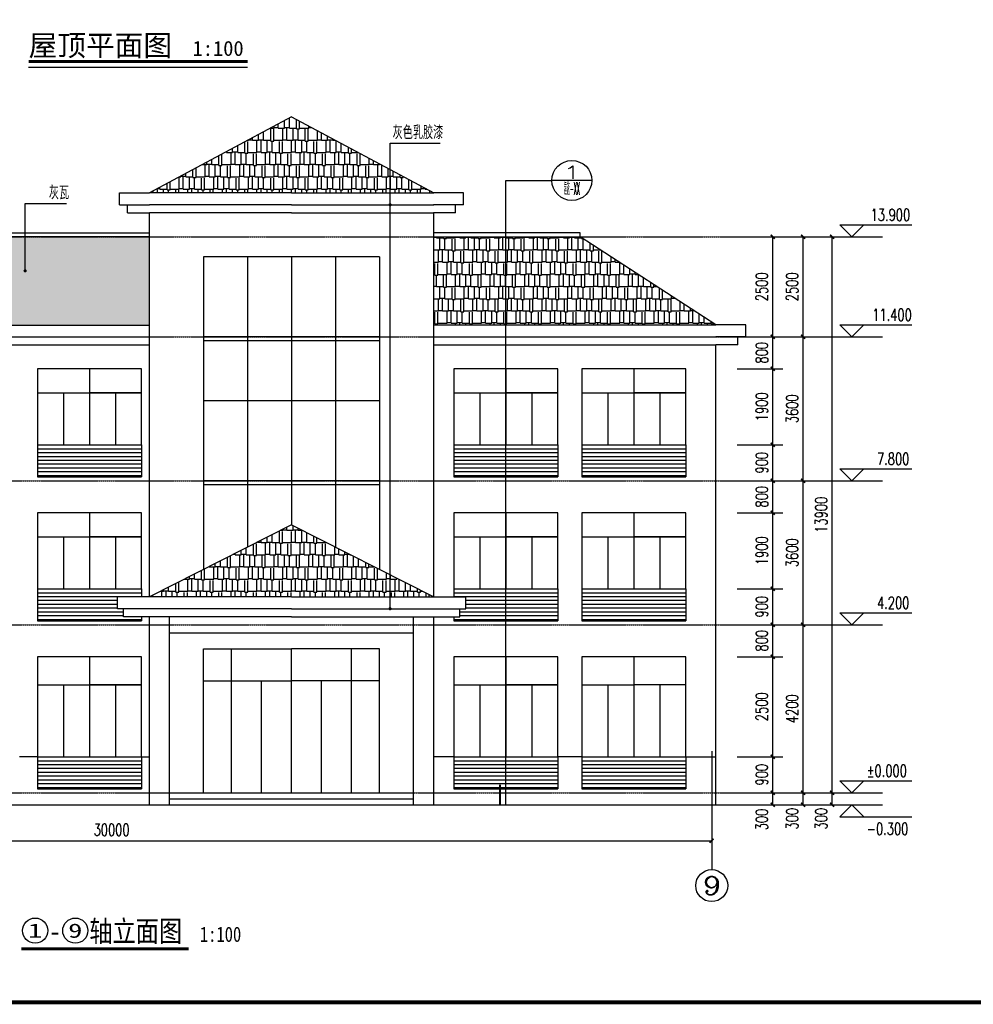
# Model space of a CAD drawing. Header units: inches. Extents: x 224620 to 3435104, y 247406 to 993300.
# Tile 48 of 110: x 288545 to 312381, y 449390 to 474010. Entities that reach past the tile are written whole.
import ezdxf
from ezdxf.enums import TextEntityAlignment as Align

# ---------------------------------------------------------------- set-up
doc = ezdxf.new("R2010")
doc.units = ezdxf.units.IN
doc.header["$MEASUREMENT"] = 0
doc.linetypes.add('CENTER', pattern=[2, 1.25, -0.25, 0.25, -0.25])
for name, color, linetype in [('AXIS', 3, 'Continuous'), ('AXIS_TEXT', 7, 'Continuous'), ('DIM_ELEV', 3, 'Continuous'), ('DIM_IDEN', 3, 'Continuous'), ('DIM_LEAD', 3, 'Continuous'), ('DIM_SYMB', 3, 'Continuous'), ('DOTE', 1, 'CENTER'), ('PUB_DIM', 3, 'Continuous'), ('PUB_TEXT', 7, 'Continuous'), ('PUB_TITLE', 4, 'Continuous'), ('WALL', 2, 'Continuous'), ('WINDOW', 4, 'Continuous'), ('看线', 95, 'Continuous'), ('细线', 135, 'Continuous')]:
    doc.layers.add(name, color=color, linetype=linetype)
doc.styles.add('_TCH_AXIS', font='COMPLEX', dxfattribs={"bigfont": 'GBCBIG'})
doc.styles.add('_TCH_DIM', font='SIMPLEX', dxfattribs={"bigfont": 'GBCBIG'})
doc.styles.add('_TCH_DIM_T3', font='SIMPLEX', dxfattribs={"width": 0.705882, "bigfont": 'GBCBIG'})
doc.styles.add('_TCH_LABEL', font='COMPLEX', dxfattribs={"bigfont": 'GBCBIG'})
doc.styles.add('COMPLEX', font='COMPLEX')
doc.styles.add('宋体', font='txt', dxfattribs={"width": 0.8})
doc.styles.add('黑体', font='simhei.ttf')
doc.dimstyles.new('_TCH_ARCH&&100', dxfattribs={"dimtxt": 297.5, "dimasz": 100, "dimexe": 250, "dimexo": 300, "dimgap": 126.25, "dimtad": 1, "dimdec": 0, "dimzin": 0, "dimdsep": 46, "dimtxsty": '_TCH_DIM_T3', "dimblk": 'ARCHTICK', "dimcen": 0.09, "dimclrt": 7, "dimazin": 2, "dimtfac": 1, "dimtdec": 0, "dimtix": 1, "dimtmove": 2, "dimatfit": 3, "dimfxl": 1, "dimtolj": 1, "dimtzin": 0, "dimarcsym": 0})
pattern_1 = [(0, (-67919.12, -30705.75), (647.7, 304.8), [152.4, -127, 177.8, -76.2, 228.6, -101.6]), (0, (-67766.72, -30693.05), (647.7, 304.8), [127, -482.6, 101.6, -152.4]), (0, (-67461.92, -30724.8), (647.7, 304.8), [76.2, -787.4]), (90, (-67919.12, -30705.75), (-215.9, 304.8), [292.1, -927.1]), (90, (-67766.72, -30705.75), (-215.9, 304.8), [285.75, -933.45]), (90, (-67639.72, -30705.75), (-215.9, 304.8), [266.7, -952.5]), (90, (-67461.92, -30724.8), (-215.9, 304.8), [292.1, -927.1]), (90, (-67385.72, -30724.8), (-215.9, 304.8), [292.1, -927.1]), (90, (-67157.12, -30705.75), (-215.9, 304.8), [279.4, -939.8])]

# ---------------------------------------------------------------- blocks, each defined once
blk = doc.blocks.new('wrtgtg')
at = {"layer": 'PUB_TITLE', "const_width": 100}
blk.add_lwpolyline([(-72796, -4841), (7804, -4841), (7804, 52559), (-72796, 52559)], close=True, dxfattribs=at)
blk = doc.blocks.new('EQRGWEFG')
at = {"layer": 'WALL'}
for p, q in [((217, 21), (967, 21)), ((217, -279), (217, 21)), ((217, -279), (967, -279)), ((417, -479), (417, -279)), ((417, -479), (967, -479))]:
    blk.add_line(p, q, dxfattribs=at)
blk = doc.blocks.new('_ArchTick')
at = {"color": 0, "linetype": 'ByBlock', "const_width": 0.4}
blk.add_lwpolyline([(-0.5, -0.5), (0.5, 0.5)], dxfattribs=at)
blk = doc.blocks.new('*D447')
at = {"layer": 'AXIS', "color": 0, "lineweight": -2}
for p, q in [((275842, 455442), (275842, 453230)), ((305842, 455442), (305842, 453230)), ((275842, 453480), (305842, 453480))]:
    blk.add_line(p, q, dxfattribs=at)
at = {"layer": 'Defpoints', "color": 0}
for p in [(275842, 455742), (305842, 455742), (305842, 453480)]:
    blk.add_point(p, dxfattribs=at)
at = {"layer": 'AXIS', "color": 0, "lineweight": -2, "xscale": 100, "yscale": 100, "zscale": 100, "rotation": 180}
blk.add_blockref('_ArchTick', (275842, 453480), dxfattribs=at)
at = {"layer": 'AXIS', "color": 0, "lineweight": -2, "xscale": 100, "yscale": 100, "zscale": 100}
blk.add_blockref('_ArchTick', (305842, 453480), dxfattribs=at)
at = {"layer": 'AXIS', "color": 7, "insert": (290842, 453755), "char_height": 297.5, "attachment_point": 5, "style": '_TCH_DIM_T3'}
blk.add_mtext('\\A1;30000', dxfattribs=at)
blk = doc.blocks.new('*D459')
at = {"layer": 'Defpoints', "color": 0}
for p in [(306175, 468581), (307368, 468581), (306175, 466081)]:
    blk.add_point(p, dxfattribs=at)
at = {"layer": 'PUB_DIM', "color": 0, "lineweight": -2}
for p, q in [((306475, 468581), (307618, 468581)), ((307368, 466081), (307368, 468581)), ((306475, 466081), (307618, 466081))]:
    blk.add_line(p, q, dxfattribs=at)
at = {"layer": 'PUB_DIM', "color": 0, "lineweight": -2, "xscale": 100, "yscale": 100, "zscale": 100}
for p, rotation in [((307368, 468581), 90), ((307368, 466081), 270)]:
    blk.add_blockref('_ArchTick', p, dxfattribs=dict(at, rotation=rotation))
at = {"layer": 'PUB_DIM', "color": 7, "insert": (307093, 467331), "char_height": 297.5, "attachment_point": 5, "rotation": 90, "style": '_TCH_DIM_T3'}
blk.add_mtext('\\A1;2500', dxfattribs=at)
blk = doc.blocks.new('*D460')
at = {"layer": 'Defpoints', "color": 0}
for p in [(306175, 466081), (307368, 466081), (306175, 465281)]:
    blk.add_point(p, dxfattribs=at)
at = {"layer": 'PUB_DIM', "color": 0, "lineweight": -2}
for p, q in [((306475, 466081), (307618, 466081)), ((307368, 465281), (307368, 466081)), ((306475, 465281), (307618, 465281))]:
    blk.add_line(p, q, dxfattribs=at)
at = {"layer": 'PUB_DIM', "color": 0, "lineweight": -2, "xscale": 100, "yscale": 100, "zscale": 100}
for p, rotation in [((307368, 466081), 90), ((307368, 465281), 270)]:
    blk.add_blockref('_ArchTick', p, dxfattribs=dict(at, rotation=rotation))
at = {"layer": 'PUB_DIM', "color": 7, "insert": (307093, 465681), "char_height": 297.5, "attachment_point": 5, "rotation": 90, "style": '_TCH_DIM_T3'}
blk.add_mtext('\\A1;800', dxfattribs=at)
blk = doc.blocks.new('*D461')
at = {"layer": 'Defpoints', "color": 0}
for p in [(306175, 465281), (307368, 465281), (306175, 463381)]:
    blk.add_point(p, dxfattribs=at)
at = {"layer": 'PUB_DIM', "color": 0, "lineweight": -2}
for p, q in [((306475, 465281), (307618, 465281)), ((307368, 463381), (307368, 465281)), ((306475, 463381), (307618, 463381))]:
    blk.add_line(p, q, dxfattribs=at)
at = {"layer": 'PUB_DIM', "color": 0, "lineweight": -2, "xscale": 100, "yscale": 100, "zscale": 100}
for p, rotation in [((307368, 465281), 90), ((307368, 463381), 270)]:
    blk.add_blockref('_ArchTick', p, dxfattribs=dict(at, rotation=rotation))
at = {"layer": 'PUB_DIM', "color": 7, "insert": (307093, 464331), "char_height": 297.5, "attachment_point": 5, "rotation": 90, "style": '_TCH_DIM_T3'}
blk.add_mtext('\\A1;1900', dxfattribs=at)
blk = doc.blocks.new('*D462')
at = {"layer": 'Defpoints', "color": 0}
for p in [(306175, 463381), (307368, 463381), (306175, 462481)]:
    blk.add_point(p, dxfattribs=at)
at = {"layer": 'PUB_DIM', "color": 0, "lineweight": -2}
for p, q in [((306475, 463381), (307618, 463381)), ((307368, 462481), (307368, 463381)), ((306475, 462481), (307618, 462481))]:
    blk.add_line(p, q, dxfattribs=at)
at = {"layer": 'PUB_DIM', "color": 0, "lineweight": -2, "xscale": 100, "yscale": 100, "zscale": 100}
for p, rotation in [((307368, 463381), 90), ((307368, 462481), 270)]:
    blk.add_blockref('_ArchTick', p, dxfattribs=dict(at, rotation=rotation))
at = {"layer": 'PUB_DIM', "color": 7, "insert": (307093, 462931), "char_height": 297.5, "attachment_point": 5, "rotation": 90, "style": '_TCH_DIM_T3'}
blk.add_mtext('\\A1;900', dxfattribs=at)
blk = doc.blocks.new('*D463')
at = {"layer": 'Defpoints', "color": 0}
for p in [(306175, 462481), (307368, 462481), (306175, 461681)]:
    blk.add_point(p, dxfattribs=at)
at = {"layer": 'PUB_DIM', "color": 0, "lineweight": -2}
for p, q in [((306475, 462481), (307618, 462481)), ((307368, 461681), (307368, 462481)), ((306475, 461681), (307618, 461681))]:
    blk.add_line(p, q, dxfattribs=at)
at = {"layer": 'PUB_DIM', "color": 0, "lineweight": -2, "xscale": 100, "yscale": 100, "zscale": 100}
for p, rotation in [((307368, 462481), 90), ((307368, 461681), 270)]:
    blk.add_blockref('_ArchTick', p, dxfattribs=dict(at, rotation=rotation))
at = {"layer": 'PUB_DIM', "color": 7, "insert": (307093, 462081), "char_height": 297.5, "attachment_point": 5, "rotation": 90, "style": '_TCH_DIM_T3'}
blk.add_mtext('\\A1;800', dxfattribs=at)
blk = doc.blocks.new('*D464')
at = {"layer": 'Defpoints', "color": 0}
for p in [(306175, 461681), (307368, 461681), (306175, 459781)]:
    blk.add_point(p, dxfattribs=at)
at = {"layer": 'PUB_DIM', "color": 0, "lineweight": -2}
for p, q in [((306475, 461681), (307618, 461681)), ((307368, 459781), (307368, 461681)), ((306475, 459781), (307618, 459781))]:
    blk.add_line(p, q, dxfattribs=at)
at = {"layer": 'PUB_DIM', "color": 0, "lineweight": -2, "xscale": 100, "yscale": 100, "zscale": 100}
for p, rotation in [((307368, 461681), 90), ((307368, 459781), 270)]:
    blk.add_blockref('_ArchTick', p, dxfattribs=dict(at, rotation=rotation))
at = {"layer": 'PUB_DIM', "color": 7, "insert": (307093, 460731), "char_height": 297.5, "attachment_point": 5, "rotation": 90, "style": '_TCH_DIM_T3'}
blk.add_mtext('\\A1;1900', dxfattribs=at)
blk = doc.blocks.new('*D465')
at = {"layer": 'Defpoints', "color": 0}
for p in [(306175, 459781), (307368, 459781), (306175, 458881)]:
    blk.add_point(p, dxfattribs=at)
at = {"layer": 'PUB_DIM', "color": 0, "lineweight": -2}
for p, q in [((306475, 459781), (307618, 459781)), ((307368, 458881), (307368, 459781)), ((306475, 458881), (307618, 458881))]:
    blk.add_line(p, q, dxfattribs=at)
at = {"layer": 'PUB_DIM', "color": 0, "lineweight": -2, "xscale": 100, "yscale": 100, "zscale": 100}
for p, rotation in [((307368, 459781), 90), ((307368, 458881), 270)]:
    blk.add_blockref('_ArchTick', p, dxfattribs=dict(at, rotation=rotation))
at = {"layer": 'PUB_DIM', "color": 7, "insert": (307093, 459331), "char_height": 297.5, "attachment_point": 5, "rotation": 90, "style": '_TCH_DIM_T3'}
blk.add_mtext('\\A1;900', dxfattribs=at)
blk = doc.blocks.new('*D466')
at = {"layer": 'Defpoints', "color": 0}
for p in [(306175, 458881), (307368, 458881), (306175, 458081)]:
    blk.add_point(p, dxfattribs=at)
at = {"layer": 'PUB_DIM', "color": 0, "lineweight": -2}
for p, q in [((306475, 458881), (307618, 458881)), ((307368, 458081), (307368, 458881)), ((306475, 458081), (307618, 458081))]:
    blk.add_line(p, q, dxfattribs=at)
at = {"layer": 'PUB_DIM', "color": 0, "lineweight": -2, "xscale": 100, "yscale": 100, "zscale": 100}
for p, rotation in [((307368, 458881), 90), ((307368, 458081), 270)]:
    blk.add_blockref('_ArchTick', p, dxfattribs=dict(at, rotation=rotation))
at = {"layer": 'PUB_DIM', "color": 7, "insert": (307093, 458481), "char_height": 297.5, "attachment_point": 5, "rotation": 90, "style": '_TCH_DIM_T3'}
blk.add_mtext('\\A1;800', dxfattribs=at)
blk = doc.blocks.new('*D467')
at = {"layer": 'Defpoints', "color": 0}
for p in [(306175, 458081), (307368, 458081), (306175, 455581)]:
    blk.add_point(p, dxfattribs=at)
at = {"layer": 'PUB_DIM', "color": 0, "lineweight": -2}
for p, q in [((306475, 458081), (307618, 458081)), ((307368, 455581), (307368, 458081)), ((306475, 455581), (307618, 455581))]:
    blk.add_line(p, q, dxfattribs=at)
at = {"layer": 'PUB_DIM', "color": 0, "lineweight": -2, "xscale": 100, "yscale": 100, "zscale": 100}
for p, rotation in [((307368, 458081), 90), ((307368, 455581), 270)]:
    blk.add_blockref('_ArchTick', p, dxfattribs=dict(at, rotation=rotation))
at = {"layer": 'PUB_DIM', "color": 7, "insert": (307093, 456831), "char_height": 297.5, "attachment_point": 5, "rotation": 90, "style": '_TCH_DIM_T3'}
blk.add_mtext('\\A1;2500', dxfattribs=at)
blk = doc.blocks.new('*D468')
at = {"layer": 'Defpoints', "color": 0}
for p in [(306175, 455581), (307368, 455581), (306175, 454681)]:
    blk.add_point(p, dxfattribs=at)
at = {"layer": 'PUB_DIM', "color": 0, "lineweight": -2}
for p, q in [((306475, 455581), (307618, 455581)), ((307368, 454681), (307368, 455581)), ((306475, 454681), (307618, 454681))]:
    blk.add_line(p, q, dxfattribs=at)
at = {"layer": 'PUB_DIM', "color": 0, "lineweight": -2, "xscale": 100, "yscale": 100, "zscale": 100}
for p, rotation in [((307368, 455581), 90), ((307368, 454681), 270)]:
    blk.add_blockref('_ArchTick', p, dxfattribs=dict(at, rotation=rotation))
at = {"layer": 'PUB_DIM', "color": 7, "insert": (307093, 455131), "char_height": 297.5, "attachment_point": 5, "rotation": 90, "style": '_TCH_DIM_T3'}
blk.add_mtext('\\A1;900', dxfattribs=at)
blk = doc.blocks.new('*D469')
at = {"layer": 'Defpoints', "color": 0}
for p in [(306175, 454681), (307368, 454681), (306175, 454381)]:
    blk.add_point(p, dxfattribs=at)
at = {"layer": 'PUB_DIM', "color": 0, "lineweight": -2}
for p, q in [((306475, 454681), (307618, 454681)), ((307368, 454381), (307368, 454681)), ((306475, 454381), (307618, 454381))]:
    blk.add_line(p, q, dxfattribs=at)
at = {"layer": 'PUB_DIM', "color": 0, "lineweight": -2, "xscale": 100, "yscale": 100, "zscale": 100}
for p, rotation in [((307368, 454681), 90), ((307368, 454381), 270)]:
    blk.add_blockref('_ArchTick', p, dxfattribs=dict(at, rotation=rotation))
at = {"layer": 'PUB_DIM', "color": 7, "insert": (307093, 454011), "char_height": 297.5, "attachment_point": 5, "rotation": 90, "style": '_TCH_DIM_T3'}
blk.add_mtext('\\A1;300', dxfattribs=at)
blk = doc.blocks.new('*D470')
at = {"layer": 'Defpoints', "color": 0}
for p in [(307834, 468581), (308852, 468581), (307834, 454681)]:
    blk.add_point(p, dxfattribs=at)
at = {"layer": 'PUB_DIM', "color": 0, "lineweight": -2}
for p, q in [((308134, 468581), (309102, 468581)), ((308852, 454681), (308852, 468581)), ((308134, 454681), (309102, 454681))]:
    blk.add_line(p, q, dxfattribs=at)
at = {"layer": 'PUB_DIM', "color": 0, "lineweight": -2, "xscale": 100, "yscale": 100, "zscale": 100}
for p, rotation in [((308852, 468581), 90), ((308852, 454681), 270)]:
    blk.add_blockref('_ArchTick', p, dxfattribs=dict(at, rotation=rotation))
at = {"layer": 'PUB_DIM', "color": 7, "insert": (308577, 461631), "char_height": 297.5, "attachment_point": 5, "rotation": 90, "style": '_TCH_DIM_T3'}
blk.add_mtext('\\A1;13900', dxfattribs=at)
blk = doc.blocks.new('*D471')
at = {"layer": 'Defpoints', "color": 0}
for p in [(307834, 454681), (308852, 454681), (307834, 454381)]:
    blk.add_point(p, dxfattribs=at)
at = {"layer": 'PUB_DIM', "color": 0, "lineweight": -2}
for p, q in [((308134, 454681), (309102, 454681)), ((308852, 454381), (308852, 454681)), ((308134, 454381), (309102, 454381))]:
    blk.add_line(p, q, dxfattribs=at)
at = {"layer": 'PUB_DIM', "color": 0, "lineweight": -2, "xscale": 100, "yscale": 100, "zscale": 100}
for p, rotation in [((308852, 454681), 90), ((308852, 454381), 270)]:
    blk.add_blockref('_ArchTick', p, dxfattribs=dict(at, rotation=rotation))
at = {"layer": 'PUB_DIM', "color": 7, "insert": (308577, 454031), "char_height": 297.5, "attachment_point": 5, "rotation": 90, "style": '_TCH_DIM_T3'}
blk.add_mtext('\\A1;300', dxfattribs=at)
blk = doc.blocks.new('*D472')
at = {"layer": 'Defpoints', "color": 0}
for p in [(306933, 468581), (308126, 468581), (306933, 466081)]:
    blk.add_point(p, dxfattribs=at)
at = {"layer": 'PUB_DIM', "color": 0, "lineweight": -2}
for p, q in [((307233, 468581), (308376, 468581)), ((308126, 466081), (308126, 468581)), ((307233, 466081), (308376, 466081))]:
    blk.add_line(p, q, dxfattribs=at)
at = {"layer": 'PUB_DIM', "color": 0, "lineweight": -2, "xscale": 100, "yscale": 100, "zscale": 100}
for p, rotation in [((308126, 468581), 90), ((308126, 466081), 270)]:
    blk.add_blockref('_ArchTick', p, dxfattribs=dict(at, rotation=rotation))
at = {"layer": 'PUB_DIM', "color": 7, "insert": (307851, 467331), "char_height": 297.5, "attachment_point": 5, "rotation": 90, "style": '_TCH_DIM_T3'}
blk.add_mtext('\\A1;2500', dxfattribs=at)
blk = doc.blocks.new('*D473')
at = {"layer": 'Defpoints', "color": 0}
for p in [(306933, 466081), (308126, 466081), (306933, 462481)]:
    blk.add_point(p, dxfattribs=at)
at = {"layer": 'PUB_DIM', "color": 0, "lineweight": -2}
for p, q in [((307233, 466081), (308376, 466081)), ((308126, 462481), (308126, 466081)), ((307233, 462481), (308376, 462481))]:
    blk.add_line(p, q, dxfattribs=at)
at = {"layer": 'PUB_DIM', "color": 0, "lineweight": -2, "xscale": 100, "yscale": 100, "zscale": 100}
for p, rotation in [((308126, 466081), 90), ((308126, 462481), 270)]:
    blk.add_blockref('_ArchTick', p, dxfattribs=dict(at, rotation=rotation))
at = {"layer": 'PUB_DIM', "color": 7, "insert": (307851, 464281), "char_height": 297.5, "attachment_point": 5, "rotation": 90, "style": '_TCH_DIM_T3'}
blk.add_mtext('\\A1;3600', dxfattribs=at)
blk = doc.blocks.new('*D474')
at = {"layer": 'Defpoints', "color": 0}
for p in [(306933, 462481), (308126, 462481), (306933, 458881)]:
    blk.add_point(p, dxfattribs=at)
at = {"layer": 'PUB_DIM', "color": 0, "lineweight": -2}
for p, q in [((307233, 462481), (308376, 462481)), ((308126, 458881), (308126, 462481)), ((307233, 458881), (308376, 458881))]:
    blk.add_line(p, q, dxfattribs=at)
at = {"layer": 'PUB_DIM', "color": 0, "lineweight": -2, "xscale": 100, "yscale": 100, "zscale": 100}
for p, rotation in [((308126, 462481), 90), ((308126, 458881), 270)]:
    blk.add_blockref('_ArchTick', p, dxfattribs=dict(at, rotation=rotation))
at = {"layer": 'PUB_DIM', "color": 7, "insert": (307851, 460681), "char_height": 297.5, "attachment_point": 5, "rotation": 90, "style": '_TCH_DIM_T3'}
blk.add_mtext('\\A1;3600', dxfattribs=at)
blk = doc.blocks.new('*D475')
at = {"layer": 'Defpoints', "color": 0}
for p in [(306933, 458881), (308126, 458881), (306933, 454681)]:
    blk.add_point(p, dxfattribs=at)
at = {"layer": 'PUB_DIM', "color": 0, "lineweight": -2}
for p, q in [((307233, 458881), (308376, 458881)), ((308126, 454681), (308126, 458881)), ((307233, 454681), (308376, 454681))]:
    blk.add_line(p, q, dxfattribs=at)
at = {"layer": 'PUB_DIM', "color": 0, "lineweight": -2, "xscale": 100, "yscale": 100, "zscale": 100}
for p, rotation in [((308126, 458881), 90), ((308126, 454681), 270)]:
    blk.add_blockref('_ArchTick', p, dxfattribs=dict(at, rotation=rotation))
at = {"layer": 'PUB_DIM', "color": 7, "insert": (307851, 456781), "char_height": 297.5, "attachment_point": 5, "rotation": 90, "style": '_TCH_DIM_T3'}
blk.add_mtext('\\A1;4200', dxfattribs=at)
blk = doc.blocks.new('*D476')
at = {"layer": 'Defpoints', "color": 0}
for p in [(306933, 454681), (308126, 454681), (306933, 454381)]:
    blk.add_point(p, dxfattribs=at)
at = {"layer": 'PUB_DIM', "color": 0, "lineweight": -2}
for p, q in [((307233, 454681), (308376, 454681)), ((308126, 454381), (308126, 454681)), ((307233, 454381), (308376, 454381))]:
    blk.add_line(p, q, dxfattribs=at)
at = {"layer": 'PUB_DIM', "color": 0, "lineweight": -2, "xscale": 100, "yscale": 100, "zscale": 100}
for p, rotation in [((308126, 454681), 90), ((308126, 454381), 270)]:
    blk.add_blockref('_ArchTick', p, dxfattribs=dict(at, rotation=rotation))
at = {"layer": 'PUB_DIM', "color": 7, "insert": (307851, 454031), "char_height": 297.5, "attachment_point": 5, "rotation": 90, "style": '_TCH_DIM_T3'}
blk.add_mtext('\\A1;300', dxfattribs=at)
blk = doc.blocks.new('_AXISO')
blk.add_circle((0, 0), 0.5)
at = {"layer": 'AXIS_TEXT', "style": 'COMPLEX', "width": 1.041667}
blk.add_attdef('A', text='', height=0.56, dxfattribs=at).set_placement((-0.25, -0.28), (0.25, -0.28), align=Align.FIT)

msp = doc.modelspace()

# ---------------------------------------------------------------- hatches: boundary and pattern name
at = {"layer": '看线'}
h = msp.add_hatch(dxfattribs=at)
h.set_pattern_fill('LINE', color=256, scale=100)
h.set_pattern_definition([(0, (-345607.23, 131716.6), (0, 95.25), [])])
h.paths.add_polyline_path([(288992.1, 463280.9), (288992.1, 462580.9), (291592.1, 462580.9), (291592.1, 463280.9)])
h = msp.add_hatch(dxfattribs=at)
h.set_pattern_fill('LINE', color=256, scale=100)
h.set_pattern_definition([(0, (-335207.23, 131716.6), (0, 95.25), [])])
h.paths.add_polyline_path([(299392.1, 463280.9), (299392.1, 462580.9), (301992.1, 462580.9), (301992.1, 463280.9)])
h = msp.add_hatch(dxfattribs=at)
h.set_pattern_fill('LINE', color=256, scale=100)
h.set_pattern_definition([(0, (-332007.23, 131716.6), (0, 95.25), [])])
h.paths.add_polyline_path([(302592.1, 463280.9), (302592.1, 462580.9), (305192.1, 462580.9), (305192.1, 463280.9)])
h = msp.add_hatch(dxfattribs=at)
h.set_pattern_fill('LINE', color=256, scale=100)
h.set_pattern_definition([(0, (-345607.23, 128116.6), (0, 95.25), [])])
h.paths.add_polyline_path([(291142.1, 459280.9), (290992.1, 459280.9), (290992.1, 459580.9), (291592.1, 459580.9), (291592.1, 459680.9), (288992.1, 459680.9), (288992.1, 458980.9), (291592.1, 458980.9), (291592.1, 459080.9), (291142.1, 459080.9)])
h = msp.add_hatch(dxfattribs=at)
h.set_pattern_fill('LINE', color=256, scale=100)
h.set_pattern_definition([(0, (-335207.23, 128116.6), (0, 95.25), [])])
h.paths.add_polyline_path([(299392.1, 459580.9), (299692.1, 459580.9), (299692.1, 459280.9), (299542.1, 459280.9), (299542.1, 459080.9), (299392.1, 459080.9), (299392.1, 458980.9), (301992.1, 458980.9), (301992.1, 459680.9), (299392.1, 459680.9)])
h = msp.add_hatch(dxfattribs=at)
h.set_pattern_fill('LINE', color=256, scale=100)
h.set_pattern_definition([(0, (-332007.23, 128116.6), (0, 95.25), [])])
h.paths.add_polyline_path([(302592.1, 459680.9), (302592.1, 458980.9), (305192.1, 458980.9), (305192.1, 459680.9)])
h = msp.add_hatch(dxfattribs=at)
h.set_pattern_fill('LINE', color=256, scale=100)
h.set_pattern_definition([(0, (-345607.23, 123916.6), (0, 95.25), [])])
h.paths.add_polyline_path([(288992.1, 455480.9), (288992.1, 454780.9), (291592.1, 454780.9), (291592.1, 455480.9)])
h = msp.add_hatch(dxfattribs=at)
h.set_pattern_fill('LINE', color=256, scale=100)
h.set_pattern_definition([(0, (-335207.23, 123916.6), (0, 95.25), [])])
h.paths.add_polyline_path([(299392.1, 455480.9), (299392.1, 454780.9), (301992.1, 454780.9), (301992.1, 455480.9)])
h = msp.add_hatch(dxfattribs=at)
h.set_pattern_fill('LINE', color=256, scale=100)
h.set_pattern_definition([(0, (-332007.23, 123916.6), (0, 95.25), [])])
h.paths.add_polyline_path([(302592.1, 455480.9), (302592.1, 454780.9), (305192.1, 454780.9), (305192.1, 455480.9)])
at = {"layer": '细线'}
h = msp.add_hatch(dxfattribs=at)
h.set_pattern_fill('AR-RSHKE', color=256, scale=100)
h.set_pattern_definition(pattern_1)
h.paths.add_polyline_path([(295342.1, 471580.9), (291792.1, 469680.9), (295342.1, 469680.9), (298892.1, 469680.9)])
h = msp.add_hatch(dxfattribs=at)
h.set_pattern_fill('AR-RSHKE', color=256, scale=100)
h.set_pattern_definition(pattern_1)
h.paths.add_polyline_path([(279129.5, 468580.9), (275732.8, 466374.9), (291792.1, 466374.9), (291792.1, 468580.9)])
h = msp.add_hatch(dxfattribs=at)
h.set_pattern_fill('AR-RSHKE', color=256, scale=100)
h.set_pattern_definition(pattern_1)
h.paths.add_polyline_path([(305942.1, 466380.9), (302554.8, 468580.9), (298892.1, 468580.9), (298892.1, 466380.9)])
h = msp.add_hatch(dxfattribs=at)
h.set_pattern_fill('AR-RSHKE', color=256, scale=100)
h.set_pattern_definition(pattern_1)
h.paths.add_polyline_path([(298892.1, 459580.9), (295342.1, 461380.9), (291792.1, 459580.9), (295342.1, 459580.9)])

# ---------------------------------------------------------------- linework, layer by layer
at = {"layer": 'AXIS'}
msp.add_line((305842.1, 455719.7), (305842.1, 452757.6), dxfattribs=at)
at = {"layer": 'DIM_ELEV'}
for p, q in [((309343.6, 468580.9), (309043.6, 468880.9)), ((309043.6, 468880.9), (310843.6, 468880.9)), ((309343.6, 468580.9), (309643.6, 468880.9)), ((309343.6, 466080.9), (309043.6, 466380.9)), ((309043.6, 466380.9), (310843.6, 466380.9)), ((309343.6, 466080.9), (309643.6, 466380.9)), ((309343.6, 462480.9), (309043.6, 462780.9)), ((309043.6, 462780.9), (310843.6, 462780.9)), ((309343.6, 462480.9), (309643.6, 462780.9)), ((309343.6, 458880.9), (309043.6, 459180.9)), ((309043.6, 459180.9), (310843.6, 459180.9)), ((309343.6, 458880.9), (309643.6, 459180.9)), ((309343.6, 454680.9), (309043.6, 454980.9)), ((309043.6, 454980.9), (310843.6, 454980.9)), ((309343.6, 454680.9), (309643.6, 454980.9)), ((309343.6, 454380.9), (309043.6, 454080.9)), ((309343.6, 454380.9), (309643.6, 454080.9)), ((309043.6, 454080.9), (310843.6, 454080.9))]:
    msp.add_line(p, q, dxfattribs=at)
at = {"layer": 'DIM_IDEN'}
for p, q in [((300697.5, 469990.2), (301846.7, 469990.2)), ((300697.5, 454380.9), (300697.5, 469990.2)), ((302846.7, 469990.2), (301846.7, 469990.2))]:
    msp.add_line(p, q, dxfattribs=at)
at = {"layer": 'DIM_IDEN', "const_width": 50}
msp.add_lwpolyline([(300547.5, 454380.9), (300547.5, 454880.9)], dxfattribs=at)
at = {"layer": 'DIM_IDEN'}
msp.add_circle((302346.7, 469990.2), 500, dxfattribs=at)
at = {"layer": 'DIM_LEAD'}
for p, q in [((297802.5, 469380.9), (297802.5, 470922.6)), ((297802.5, 459280.9), (297802.5, 470922.6)), ((297802.5, 470922.6), (299057.8, 470922.6)), ((288679.6, 467730.1), (288679.6, 469416.1)), ((288679.6, 469416.1), (289716, 469416.1))]:
    msp.add_line(p, q, dxfattribs=at)
at = {"layer": 'DIM_LEAD', "const_width": 40}
for points in [[(297802.5, 469360.9, 1), (297802.5, 469400.9, 1)], [(288679.6, 467710.1, 1), (288679.6, 467750.1, 1)], [(297802.5, 459260.9, 1), (297802.5, 459300.9, 1)]]:
    msp.add_lwpolyline(points, format="xyb", close=True, dxfattribs=at)
at = {"layer": 'DIM_SYMB', "const_width": 70}
for points in [[(288768, 472964.5), (294241.6, 472964.5)], [(288582.3, 450777), (292768.7, 450777)]]:
    msp.add_lwpolyline(points, dxfattribs=at)
at = {"layer": 'DIM_SYMB'}
msp.add_lwpolyline([(288768, 472824.5), (294241.6, 472824.5)], dxfattribs=at)
at = {"layer": 'DOTE'}
for p, q in [((273716.7, 468580.9), (307116.7, 468580.9)), ((273716.7, 466080.9), (307116.7, 466080.9)), ((273716.7, 462480.9), (307116.7, 462480.9)), ((273716.7, 458880.9), (307116.7, 458880.9)), ((273716.7, 454680.9), (307116.7, 454680.9)), ((273716.7, 454380.9), (307116.7, 454380.9))]:
    msp.add_line(p, q, dxfattribs=at)
at = {"layer": 'PUB_DIM'}
for p, q in [((307833.8, 468580.9), (310106.8, 468580.9)), ((307833.8, 466080.9), (310106.8, 466080.9)), ((307833.8, 462480.9), (310106.8, 462480.9)), ((307833.8, 458880.9), (310106.8, 458880.9)), ((292292.1, 454680.9), (298392.1, 454680.9)), ((292292.1, 454530.9), (298392.1, 454530.9)), ((307833.8, 454680.9), (310106.8, 454680.9)), ((307833.8, 454380.9), (310106.8, 454380.9))]:
    msp.add_line(p, q, dxfattribs=at)
at = {"layer": 'PUB_TEXT'}
for centre in [(288932.3, 451232), (289934.7, 451232)]:
    msp.add_circle(centre, 315, dxfattribs=at)
at = {"layer": 'WALL'}
for p, q in [((295342.1, 471580.9), (291792.1, 469680.9)), ((295342.1, 471580.9), (298892.1, 469680.9)), ((295342.1, 469680.9), (291792.1, 469680.9)), ((295342.1, 469680.9), (298892.1, 469680.9)), ((295342.1, 469380.9), (291792.1, 469380.9)), ((295342.1, 469380.9), (298892.1, 469380.9)), ((291792.1, 459580.9), (291792.1, 469180.9)), ((295342.1, 469180.9), (291792.1, 469180.9)), ((295342.1, 469180.9), (298892.1, 469180.9)), ((298892.1, 459580.9), (298892.1, 469180.9)), ((291792.1, 468580.9), (279129.5, 468580.9)), ((298892.1, 468580.9), (302554.8, 468580.9)), ((305942.1, 466380.9), (302554.8, 468580.9)), ((293142.1, 468080.9), (293142.1, 460265.4)), ((297542.1, 468080.9), (293142.1, 468080.9)), ((297542.1, 468080.9), (297542.1, 460265.4)), ((275742.1, 466374.9), (291792.1, 466374.9)), ((298892.1, 466380.9), (305942.1, 466380.9)), ((275742.1, 466080.9), (291792.1, 466080.9)), ((298892.1, 466080.9), (305942.1, 466080.9)), ((275742.1, 465880.9), (291792.1, 465880.9)), ((298892.1, 465880.9), (305942.1, 465880.9)), ((305942.1, 454380.9), (305942.1, 465880.9)), ((288992.1, 465280.9), (288992.1, 463380.9)), ((291592.1, 465280.9), (288992.1, 465280.9)), ((291592.1, 463380.9), (291592.1, 465280.9)), ((288992.1, 463380.9), (291592.1, 463380.9)), ((288992.1, 463380.9), (288992.1, 462580.9)), ((291592.1, 463380.9), (291592.1, 462580.9)), ((299392.1, 463380.9), (299392.1, 462580.9)), ((301992.1, 463380.9), (301992.1, 462580.9)), ((302592.1, 463380.9), (302592.1, 462580.9)), ((305192.1, 463380.9), (305192.1, 462580.9)), ((288992.1, 463280.9), (291592.1, 463280.9)), ((299392.1, 463280.9), (301992.1, 463280.9)), ((302592.1, 463280.9), (305192.1, 463280.9)), ((288992.1, 462580.9), (291592.1, 462580.9)), ((299392.1, 462580.9), (301992.1, 462580.9)), ((302592.1, 462580.9), (305192.1, 462580.9)), ((295342.1, 461380.9), (291792.1, 459580.9)), ((295342.1, 461380.9), (298892.1, 459580.9)), ((288992.1, 459780.9), (288992.1, 458980.9)), ((288992.1, 459680.9), (291592.1, 459680.9)), ((291592.1, 459780.9), (291592.1, 459580.9)), ((299392.1, 459780.9), (299392.1, 459580.9)), ((299392.1, 459680.9), (301992.1, 459680.9)), ((301992.1, 459780.9), (301992.1, 458980.9)), ((302592.1, 459780.9), (302592.1, 458980.9)), ((302592.1, 459680.9), (305192.1, 459680.9)), ((305192.1, 459780.9), (305192.1, 458980.9)), ((290992.1, 459280.9), (290992.1, 459580.9)), ((291792.1, 459580.9), (290992.1, 459580.9)), ((295342.1, 459580.9), (291792.1, 459580.9)), ((295342.1, 459580.9), (298892.1, 459580.9)), ((298892.1, 459580.9), (299692.1, 459580.9)), ((299692.1, 459280.9), (299692.1, 459580.9)), ((291792.1, 459280.9), (290992.1, 459280.9)), ((291142.1, 459080.9), (291142.1, 459280.9)), ((295342.1, 459280.9), (291792.1, 459280.9)), ((295342.1, 459280.9), (298892.1, 459280.9)), ((298892.1, 459280.9), (299692.1, 459280.9)), ((299542.1, 459080.9), (299542.1, 459280.9)), ((288992.1, 458980.9), (291592.1, 458980.9)), ((291792.1, 459080.9), (291142.1, 459080.9)), ((291592.1, 459080.9), (291592.1, 458980.9)), ((291792.1, 454380.9), (291792.1, 459080.9)), ((295342.1, 459080.9), (291792.1, 459080.9)), ((292292.1, 454380.9), (292292.1, 459080.9)), ((295342.1, 459080.9), (298892.1, 459080.9)), ((298392.1, 454380.9), (298392.1, 459080.9)), ((298892.1, 454380.9), (298892.1, 459080.9)), ((298892.1, 459080.9), (299542.1, 459080.9)), ((299392.1, 459080.9), (299392.1, 458980.9)), ((299392.1, 458980.9), (301992.1, 458980.9)), ((302592.1, 458980.9), (305192.1, 458980.9)), ((292292.1, 458680.9), (298392.1, 458680.9)), ((288992.1, 455580.9), (288542.1, 455580.9)), ((288992.1, 455580.9), (288992.1, 454780.9)), ((288992.1, 455480.9), (291592.1, 455480.9)), ((291592.1, 455580.9), (291592.1, 454780.9)), ((291592.1, 455580.9), (291792.1, 455580.9)), ((299392.1, 455580.9), (298892.1, 455580.9)), ((299392.1, 455580.9), (299392.1, 454780.9)), ((299392.1, 455480.9), (301992.1, 455480.9)), ((301992.1, 455580.9), (301992.1, 454780.9)), ((302592.1, 455580.9), (301992.1, 455580.9)), ((302592.1, 455580.9), (302592.1, 454780.9)), ((302592.1, 455480.9), (305192.1, 455480.9)), ((305192.1, 455580.9), (305192.1, 454780.9)), ((305192.1, 455580.9), (305942.1, 455580.9)), ((288992.1, 454780.9), (291592.1, 454780.9)), ((299392.1, 454780.9), (301992.1, 454780.9)), ((302592.1, 454780.9), (305192.1, 454780.9)), ((274018.9, 454380.9), (306791.9, 454380.9))]:
    msp.add_line(p, q, dxfattribs=at)
for points in [[(279129.5, 468580.9), (279129.5, 468680.9), (291792.1, 468680.9)], [(302554.8, 468580.9), (302554.8, 468680.9), (298892.1, 468680.9)], [(299392.1, 465280.9), (299392.1, 463380.9), (301992.1, 463380.9), (301992.1, 465280.9), (299392.1, 465280.9)], [(302592.1, 465280.9), (302592.1, 463380.9), (305192.1, 463380.9), (305192.1, 465280.9), (302592.1, 465280.9)], [(288992.1, 461680.9), (288992.1, 459780.9), (291592.1, 459780.9), (291592.1, 461680.9), (288992.1, 461680.9)], [(299392.1, 461680.9), (299392.1, 459780.9), (301992.1, 459780.9), (301992.1, 461680.9), (299392.1, 461680.9)], [(302592.1, 461680.9), (302592.1, 459780.9), (305192.1, 459780.9), (305192.1, 461680.9), (302592.1, 461680.9)], [(288992.1, 458080.9), (288992.1, 455580.9), (291592.1, 455580.9), (291592.1, 458080.9), (288992.1, 458080.9)], [(299392.1, 458080.9), (299392.1, 455580.9), (301992.1, 455580.9), (301992.1, 458080.9), (299392.1, 458080.9)], [(302592.1, 458080.9), (302592.1, 455580.9), (305192.1, 455580.9), (305192.1, 458080.9), (302592.1, 458080.9)]]:
    msp.add_lwpolyline(points, dxfattribs=at)
at = {"layer": 'WINDOW'}
for p, q in [((294242.1, 468080.9), (294242.1, 460823.2)), ((295342.1, 468080.9), (295342.1, 461380.9)), ((296442.1, 468080.9), (296442.1, 460823.2)), ((297542.1, 466080.9), (293142.1, 466080.9)), ((297542.1, 465980.9), (293142.1, 465980.9)), ((290292.1, 465280.9), (290292.1, 463380.9)), ((300692.1, 465280.9), (300692.1, 463380.9)), ((303892.1, 465280.9), (303892.1, 463380.9)), ((288992.1, 464680.9), (291592.1, 464680.9)), ((288992.1, 464680.9), (290292.1, 464680.9)), ((289642.1, 464680.9), (289642.1, 463380.9)), ((291592.1, 464680.9), (290292.1, 464680.9)), ((290942.1, 464680.9), (290942.1, 463380.9)), ((299392.1, 464680.9), (301992.1, 464680.9)), ((299392.1, 464680.9), (300692.1, 464680.9)), ((300042.1, 464680.9), (300042.1, 463380.9)), ((301992.1, 464680.9), (300692.1, 464680.9)), ((301342.1, 464680.9), (301342.1, 463380.9)), ((302592.1, 464680.9), (305192.1, 464680.9)), ((302592.1, 464680.9), (303892.1, 464680.9)), ((303242.1, 464680.9), (303242.1, 463380.9)), ((305192.1, 464680.9), (303892.1, 464680.9)), ((304542.1, 464680.9), (304542.1, 463380.9)), ((297542.1, 464480.9), (293142.1, 464480.9)), ((297542.1, 462480.9), (293142.1, 462480.9)), ((297542.1, 462380.9), (293142.1, 462380.9)), ((290292.1, 461680.9), (290292.1, 459780.9)), ((300692.1, 461680.9), (300692.1, 459780.9)), ((303892.1, 461680.9), (303892.1, 459780.9)), ((288992.1, 461080.9), (291592.1, 461080.9)), ((288992.1, 461080.9), (290292.1, 461080.9)), ((289642.1, 461080.9), (289642.1, 459780.9)), ((291592.1, 461080.9), (290292.1, 461080.9)), ((290942.1, 461080.9), (290942.1, 459780.9)), ((299392.1, 461080.9), (301992.1, 461080.9)), ((299392.1, 461080.9), (300692.1, 461080.9)), ((300042.1, 461080.9), (300042.1, 459780.9)), ((301992.1, 461080.9), (300692.1, 461080.9)), ((301342.1, 461080.9), (301342.1, 459780.9)), ((302592.1, 461080.9), (305192.1, 461080.9)), ((302592.1, 461080.9), (303892.1, 461080.9)), ((303242.1, 461080.9), (303242.1, 459780.9)), ((305192.1, 461080.9), (303892.1, 461080.9)), ((304542.1, 461080.9), (304542.1, 459780.9)), ((293142.1, 458280.9), (295342.1, 458280.9)), ((293142.1, 454680.9), (293142.1, 458280.9)), ((293842.1, 454680.9), (293842.1, 458280.9)), ((295342.1, 454680.9), (295342.1, 458280.9)), ((297542.1, 458280.9), (295342.1, 458280.9)), ((296842.1, 454680.9), (296842.1, 458280.9)), ((297542.1, 454680.9), (297542.1, 458280.9)), ((290292.1, 458080.9), (290292.1, 455580.9)), ((300692.1, 458080.9), (300692.1, 455580.9)), ((303892.1, 458080.9), (303892.1, 455580.9)), ((293142.1, 457480.9), (295342.1, 457480.9)), ((294592.1, 454680.9), (294592.1, 457480.9)), ((297542.1, 457480.9), (295342.1, 457480.9)), ((296092.1, 454680.9), (296092.1, 457480.9)), ((288992.1, 457380.9), (291592.1, 457380.9)), ((288992.1, 457380.9), (290292.1, 457380.9)), ((289642.1, 457380.9), (289642.1, 455580.9)), ((291592.1, 457380.9), (290292.1, 457380.9)), ((290942.1, 457380.9), (290942.1, 455580.9)), ((299392.1, 457380.9), (301992.1, 457380.9)), ((299392.1, 457380.9), (300692.1, 457380.9)), ((300042.1, 457380.9), (300042.1, 455580.9)), ((301992.1, 457380.9), (300692.1, 457380.9)), ((301342.1, 457380.9), (301342.1, 455580.9)), ((302592.1, 457380.9), (303892.1, 457380.9)), ((303242.1, 457380.9), (303242.1, 455580.9)), ((305192.1, 457380.9), (303892.1, 457380.9)), ((304542.1, 457380.9), (304542.1, 455580.9))]:
    msp.add_line(p, q, dxfattribs=at)

# ---------------------------------------------------------------- block references
msp.add_blockref('wrtgtg', (326104.7, 454281.3))
at = {"layer": 'AXIS'}
ref = msp.add_blockref('_AXISO', (305842.1, 452357.6), dxfattribs=dict(at, xscale=800, yscale=800, zscale=800))
ref.add_attrib('A', '9', dxfattribs={"layer": 'AXIS_TEXT', "height": 452.5, "style": '_TCH_AXIS', "width": 1.615385}).set_placement((305615.9, 452131.3), (306068.4, 452131.3), align=Align.FIT)
at = {"layer": 'WALL'}
msp.add_blockref('EQRGWEFG', (290825.4, 469659.8), dxfattribs=at)
at = {"layer": 'WALL', "xscale": -1}
for p in [(299858.8, 469659.8), (306908.8, 466359.8)]:
    msp.add_blockref('EQRGWEFG', p, dxfattribs=at)

# ---------------------------------------------------------------- texts
at = {"layer": 'PUB_TEXT'}
for s, height, style, p in [('屋顶平面图', 525.74, '黑体', (288768, 473104.5)), ('1:100', 375.53, '黑体', (292865.2, 473104.5)), ('灰色乳胶漆', 337.59, '_TCH_DIM', (297866.3, 471022.7)), ('灰瓦', 337.59, '_TCH_DIM', (289273, 469516.2))]:
    msp.add_text(s, height=height, dxfattribs=dict(at, style=style)).set_placement(p)
for s, height, style, width, p, p2 in [('1', 322, '_TCH_LABEL', 5.25, (302145.4, 470030.5), (302547.9, 470030.5)), ('建施-XX', 321.99, '_TCH_LABEL', 0.28982, (302145.4, 469628), (302547.9, 469628)), ('1', 356.4, '宋体', 1.40625, (288754.1, 451053.8), (289110.4, 451053.8)), ('9', 356.4, '宋体', 1.40625, (289756.5, 451053.8), (290112.9, 451053.8))]:
    msp.add_text(s, height=height, dxfattribs=dict(at, style=style, width=width)).set_placement(p, p2, align=Align.FIT)
for s, height, style, width, p in [('13.900', 297.5, '_TCH_DIM', 0.705882, (309813.6, 468981)), ('11.400', 297.5, '_TCH_DIM', 0.705882, (309853.6, 466481)), ('7.800', 297.5, '_TCH_DIM', 0.705882, (309973.6, 462881)), ('4.200', 297.5, '_TCH_DIM', 0.705882, (309973.6, 459281)), ('%%P0.000', 297.5, '_TCH_DIM', 0.705882, (309713.6, 455081)), ('-0.300', 297.5, '_TCH_DIM', 0.705882, (309713.6, 453630.8)), ('轴立面图', 531.65, '宋体', 0.8, (290284.7, 450952)), ('1:100', 379.75, '宋体', 0.8, (293048.7, 450952)), ('-', 531.6, '宋体', 0.8, (289282.3, 450952))]:
    msp.add_text(s, height=height, dxfattribs=dict(at, style=style, width=width)).set_placement(p)

# ---------------------------------------------------------------- dimensions: what is measured, and where the dimension line sits
at = {"layer": 'AXIS'}
dim = msp.add_aligned_dim(p1=(275842.1, 455741.6), p2=(305842.1, 455741.6), distance=-2262.1, dimstyle='_TCH_ARCH&&100', dxfattribs=at)
dim.commit()
dim.dimension.update_dxf_attribs({"geometry": '*D447', "text_midpoint": (290842.1, 453754.5)})
at = {"layer": 'PUB_DIM'}
for p1, p2, distance, picture, middle in [((306174.8, 466080.9), (306174.8, 468580.9), -1192.9, '*D459', (307092.7, 467330.9)), ((306932.7, 466080.9), (306932.7, 468580.9), -1192.9, '*D472', (307850.6, 467330.9)), ((307833.8, 454680.9), (307833.8, 468580.9), -1018.6, '*D470', (308577.4, 461630.9)), ((306174.8, 465280.9), (306174.8, 466080.9), -1192.9, '*D460', (307092.7, 465680.9)), ((306932.7, 462480.9), (306932.7, 466080.9), -1192.9, '*D473', (307850.6, 464280.9)), ((306174.8, 463380.9), (306174.8, 465280.9), -1192.9, '*D461', (307092.7, 464330.9)), ((306174.8, 462480.9), (306174.8, 463380.9), -1192.9, '*D462', (307092.7, 462930.9)), ((306174.8, 461680.9), (306174.8, 462480.9), -1192.9, '*D463', (307092.7, 462080.9)), ((306932.7, 458880.9), (306932.7, 462480.9), -1192.9, '*D474', (307850.6, 460680.9)), ((306174.8, 459780.9), (306174.8, 461680.9), -1192.9, '*D464', (307092.7, 460730.9)), ((306174.8, 458880.9), (306174.8, 459780.9), -1192.9, '*D465', (307092.7, 459330.9)), ((306174.8, 458080.9), (306174.8, 458880.9), -1192.9, '*D466', (307092.7, 458480.9)), ((306932.7, 454680.9), (306932.7, 458880.9), -1192.9, '*D475', (307850.6, 456780.9)), ((306174.8, 455580.9), (306174.8, 458080.9), -1192.9, '*D467', (307092.7, 456830.9)), ((306174.8, 454680.9), (306174.8, 455580.9), -1192.9, '*D468', (307092.7, 455130.9))]:
    dim = msp.add_aligned_dim(p1=p1, p2=p2, distance=distance, dimstyle='_TCH_ARCH&&100', dxfattribs=at)
    dim.commit()
    dim.dimension.update_dxf_attribs({"geometry": picture, "text_midpoint": middle})
for base, p1, p2, picture, middle in [((307367.7, 454680.9), (306174.8, 454380.9), (306174.8, 454680.9), '*D469', (307092.7, 454010.9)), ((308125.6, 454680.9), (306932.7, 454380.9), (306932.7, 454680.9), '*D476', (307850.6, 454030.9)), ((308852.4, 454680.9), (307833.8, 454380.9), (307833.8, 454680.9), '*D471', (308577.4, 454030.9))]:
    dim = msp.add_linear_dim(base=base, p1=p1, p2=p2, angle=90, dimstyle='_TCH_ARCH&&100', dxfattribs=at)
    dim.commit()
    dim.dimension.update_dxf_attribs({"geometry": picture, "text_midpoint": middle, "dimtype": 161})

doc.saveas('drawing.dxf')
